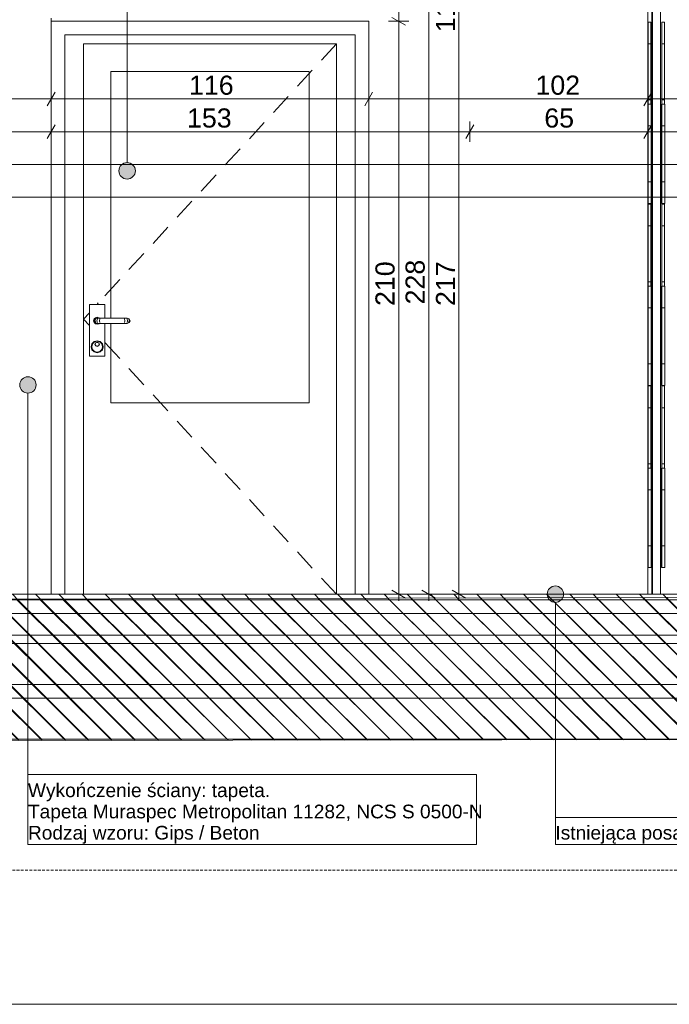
# Model space of a CAD drawing. Extents: x 180 to 9540, y 54 to 2910.
# Tile 5 of 82: x 4728 to 5915, y 60 to 1860. Entities that reach past the tile are written whole.
import ezdxf
from ezdxf.xclip import XClip

# ---------------------------------------------------------------- set-up
doc = ezdxf.new("R2010")
doc.units = 0
doc.header["$MEASUREMENT"] = 0
doc.header["$XCLIPFRAME"] = 0
doc.linetypes.add('Przerywana', pattern=[48, 24, -24])
doc.linetypes.add('Przerywana długa', pattern=[78, 50, -28])
for name, color, linetype in [('230-A Ściany działowe', 7, 'Continuous'), ('320-W Umeblowanie', 7, 'Continuous'), ('370-W Ścianka wygradzajaca', 7, 'Continuous'), ('399-W Wymiary i opisy', 7, 'Continuous'), ('460-K Stropy', 7, 'Continuous'), ('810-G Ogólne', 7, 'Continuous'), ('820-G Rysunki Obrazki', 7, 'Continuous'), ('824-G Wypełnienia RŚ', 7, 'Continuous'), ('840-G Znaczniki ogólne', 7, 'Continuous')]:
    doc.layers.add(name, color=color, linetype=linetype)
doc.styles.add('STYL_AUTOMATYCZNY_2', font='arial.ttf')
doc.styles.add('STYL_AUTOMATYCZNY_3', font='arial.ttf')
pattern_1 = [(135, (4248.05, 809.8), (21.2132, 21.2132), [])]

# ---------------------------------------------------------------- blocks, each defined once
blk = doc.blocks.new('Rysunek_2_2', base_point=(4248.1, 809.8))
at = {"layer": '460-K Stropy', "linetype": 'Continuous', "lineweight": 13}
h = blk.add_hatch(dxfattribs=at)
h.set_pattern_fill('Ściany_istniejące_0002', color=8, style=0, pattern_type=2)
h.set_pattern_definition(pattern_1)
h.paths.add_polyline_path([(5760.6, 809.8), (4133.6, 809.8), (4133.6, 799.8), (5760.6, 799.8)])
h = blk.add_hatch(dxfattribs=at)
h.set_pattern_fill('Ściany_istniejące_0002', color=8, style=0, pattern_type=2)
h.set_pattern_definition(pattern_1)
h.paths.add_polyline_path([(5760.6, 799.8), (4133.6, 799.8), (4133.6, 774.8), (5760.6, 774.8)])
h = blk.add_hatch(dxfattribs=at)
h.set_pattern_fill('Ściany_istniejące_0002', color=8, style=0, pattern_type=2)
h.set_pattern_definition(pattern_1)
h.paths.add_polyline_path([(5760.6, 809.8), (5760.6, 799.8), (8445.6, 799.8), (8445.6, 809.8)])
h = blk.add_hatch(dxfattribs=at)
h.set_pattern_fill('Ściany_istniejące_0002', color=8, style=0, pattern_type=2)
h.set_pattern_definition(pattern_1)
h.paths.add_polyline_path([(5760.6, 799.8), (5760.6, 774.8), (8445.6, 774.8), (8445.6, 799.8)])
h = blk.add_hatch(dxfattribs=at)
h.set_pattern_fill('Ściany_istniejące_0002', color=8, style=0, pattern_type=2)
h.set_pattern_definition(pattern_1)
h.paths.add_polyline_path([(5760.6, 774.8), (4133.6, 774.8), (4133.6, 734.8), (5760.6, 734.8)])
h = blk.add_hatch(dxfattribs=at)
h.set_pattern_fill('Ściany_istniejące_0002', color=8, style=0, pattern_type=2)
h.set_pattern_definition(pattern_1)
h.paths.add_polyline_path([(5760.6, 774.8), (5760.6, 734.8), (8445.6, 734.8), (8445.6, 774.8)])
h = blk.add_hatch(dxfattribs=at)
h.set_pattern_fill('Ściany_istniejące_0002', color=8, style=0, pattern_type=2)
h.set_pattern_definition(pattern_1)
h.paths.add_polyline_path([(5760.6, 734.8), (4133.6, 734.8), (4133.6, 719.8), (5760.6, 719.8)])
h = blk.add_hatch(dxfattribs=at)
h.set_pattern_fill('Ściany_istniejące_0002', color=8, style=0, pattern_type=2)
h.set_pattern_definition(pattern_1)
h.paths.add_polyline_path([(5760.6, 734.8), (5760.6, 719.8), (8445.6, 719.8), (8445.6, 734.8)])
h = blk.add_hatch(dxfattribs=at)
h.set_pattern_fill('Ściany_istniejące_0002', color=8, style=0, pattern_type=2)
h.set_pattern_definition(pattern_1)
h.paths.add_polyline_path([(5760.6, 719.8), (4133.6, 719.8), (4133.6, 719.5), (5760.6, 719.5)])
h = blk.add_hatch(dxfattribs=at)
h.set_pattern_fill('Ściany_istniejące_0002', color=8, style=0, pattern_type=2)
h.set_pattern_definition(pattern_1)
h.paths.add_polyline_path([(5760.6, 719.5), (4133.6, 719.5), (4133.6, 644.5), (5760.6, 644.5)])
h = blk.add_hatch(dxfattribs=at)
h.set_pattern_fill('Ściany_istniejące_0002', color=8, style=0, pattern_type=2)
h.set_pattern_definition(pattern_1)
h.paths.add_polyline_path([(5760.6, 719.8), (5760.6, 719.5), (8445.6, 719.5), (8445.6, 719.8)])
h = blk.add_hatch(dxfattribs=at)
h.set_pattern_fill('Ściany_istniejące_0002', color=8, style=0, pattern_type=2)
h.set_pattern_definition(pattern_1)
h.paths.add_polyline_path([(5760.6, 719.5), (5760.6, 644.5), (8445.6, 644.5), (8445.6, 719.5)])
h = blk.add_hatch(dxfattribs=at)
h.set_pattern_fill('Ściany_istniejące_0002', color=8, style=0, pattern_type=2)
h.set_pattern_definition(pattern_1)
h.paths.add_polyline_path([(5760.6, 644.5), (4133.6, 644.5), (4133.6, 619.5), (5760.6, 619.5)])
h = blk.add_hatch(dxfattribs=at)
h.set_pattern_fill('Ściany_istniejące_0002', color=8, style=0, pattern_type=2)
h.set_pattern_definition(pattern_1)
h.paths.add_polyline_path([(5760.6, 644.5), (5760.6, 619.5), (8445.6, 619.5), (8445.6, 644.5)])
h = blk.add_hatch(dxfattribs=at)
h.set_pattern_fill('Ściany_istniejące_0002', color=8, style=0, pattern_type=2)
h.set_pattern_definition(pattern_1)
h.paths.add_polyline_path([(5760.6, 619.5), (4133.6, 619.5), (4133.6, 544.5), (5760.6, 544.5)])
h = blk.add_hatch(dxfattribs=at)
h.set_pattern_fill('Ściany_istniejące_0002', color=8, style=0, pattern_type=2)
h.set_pattern_definition(pattern_1)
h.paths.add_polyline_path([(5760.6, 544.5), (8445.6, 544.5), (8445.6, 619.5), (5760.6, 619.5)])
at = {"layer": '820-G Rysunki Obrazki', "linetype": 'Continuous', "lineweight": 13}
for points in [[(4909.3, 1583.9), (4910.5, 1578.2), (4913.7, 1573.3), (4918.6, 1570), (4924.3, 1568.9), (4930.1, 1570), (4935, 1573.3), (4938.2, 1578.2), (4939.3, 1583.9), (4938.2, 1589.6), (4935, 1594.5), (4930.1, 1597.8), (4924.3, 1598.9), (4918.6, 1597.8), (4913.7, 1594.5), (4910.5, 1589.6)], [(4728.1, 1192.5), (4729.3, 1186.8), (4732.5, 1181.9), (4737.4, 1178.7), (4743.1, 1177.5), (4748.9, 1178.7), (4753.7, 1181.9), (4757, 1186.8), (4758.1, 1192.5), (4757, 1198.3), (4753.7, 1203.1), (4748.9, 1206.4), (4743.1, 1207.5), (4737.4, 1206.4), (4732.5, 1203.1), (4729.3, 1198.3)], [(5691.7, 809.9), (5692.9, 804.1), (5696.1, 799.3), (5701, 796), (5706.7, 794.9), (5712.5, 796), (5717.3, 799.3), (5720.6, 804.1), (5721.7, 809.9), (5720.6, 815.6), (5717.3, 820.5), (5712.5, 823.7), (5706.7, 824.9), (5701, 823.7), (5696.1, 820.5), (5692.9, 815.6)]]:
    blk.add_hatch(color=154, dxfattribs=at).paths.add_polyline_path(points)
at = {"layer": '824-G Wypełnienia RŚ', "linetype": 'Continuous', "lineweight": 13}
h = blk.add_hatch(dxfattribs=at)
h.set_pattern_fill('_Poza_zakresem_opracowan_3D', color=8, style=0, pattern_type=2)
h.set_pattern_definition([(135.1862, (6513.066, 584.212), (21.1263, 21.26408), [])])
h.paths.add_polyline_path([(8445.6, 809.8), (4133.7, 799.4), (4134.1, 541.6), (8557.2, 547), (8557.2, 1245.1), (8444.5, 1244.8)])
at = {"layer": '230-A Ściany działowe', "color": 7, "linetype": 'Continuous', "lineweight": 13, "ltscale": 0.5}
for p, q in [((5365.6, 1857.3), (4785.6, 1857.3)), ((5365.6, 809.8), (5365.6, 1857.3)), ((4810.6, 809.8), (4810.6, 1832.3)), ((4810.6, 1832.3), (5340.6, 1832.3)), ((5340.6, 1832.3), (5340.6, 809.8)), ((4844.6, 1765.8), (4844.6, 1815.8)), ((4844.6, 1815.8), (5306.6, 1815.8)), ((5306.6, 1815.8), (5279.5, 1786.3)), ((5306.6, 1815.8), (5306.6, 1765.8)), ((4844.6, 1159.8), (4844.6, 1765.8)), ((4894.6, 1765.8), (4894.6, 1314.8)), ((5256.6, 1765.8), (4894.6, 1765.8)), ((5262.6, 1767.9), (5235.5, 1738.5)), ((5256.6, 1159.8), (5256.6, 1765.8)), ((5306.6, 1765.8), (5306.6, 1159.8)), ((5218.6, 1720.1), (5191.6, 1690.6)), ((5174.6, 1672.2), (5147.6, 1642.7)), ((5130.7, 1624.3), (5103.6, 1594.9)), ((5086.7, 1576.4), (5059.6, 1547)), ((5042.7, 1528.6), (5015.7, 1499.1)), ((4998.8, 1480.7), (4971.7, 1451.2)), ((4954.8, 1432.8), (4927.7, 1403.4)), ((4910.8, 1385), (4883.8, 1355.5)), ((4855.3, 1339.8), (4883.8, 1339.8)), ((4855.3, 1244.8), (4855.3, 1339.8)), ((4871.6, 1342.3), (4869.3, 1339.8)), ((4883.8, 1339.8), (4883.8, 1314.8)), ((4855.3, 1324.5), (4844.6, 1312.8)), ((4863.9, 1313), (4866.3, 1315.4)), ((4864.4, 1312.8), (4866.6, 1315)), ((4866, 1313.3), (4869.6, 1314.8)), ((4866.3, 1315.4), (4869.6, 1316.3)), ((4866.6, 1315), (4869.6, 1315.8)), ((4869.6, 1316.3), (4872.8, 1315.4)), ((4869.6, 1315.8), (4872.6, 1315)), ((4869.6, 1314.8), (4870.3, 1314.8)), ((4870.3, 1314.8), (4872.5, 1314.8)), ((4872.5, 1314.8), (4875.7, 1314.8)), ((4872.6, 1315), (4872.7, 1314.8)), ((4872.8, 1315.4), (4873.4, 1314.8)), ((4875.7, 1314.8), (4879.6, 1314.8)), ((4879.6, 1314.8), (4914.6, 1314.8)), ((4914.6, 1314.8), (4918.4, 1314.8)), ((4918.4, 1314.8), (4921.6, 1314.8)), ((4921.6, 1314.8), (4923.8, 1314.8)), ((4923.8, 1314.8), (4924.6, 1314.8)), ((4928.1, 1313.3), (4924.6, 1314.8)), ((4855.3, 1301.1), (4844.6, 1312.8)), ((4863.1, 1309.8), (4863.9, 1313)), ((4863.9, 1306.5), (4863.1, 1309.8)), ((4863.6, 1309.8), (4864.4, 1312.8)), ((4864.4, 1306.8), (4863.6, 1309.8)), ((4866.3, 1304.2), (4863.9, 1306.5)), ((4866.6, 1304.6), (4864.4, 1306.8)), ((4864.6, 1309.8), (4866, 1313.3)), ((4866, 1306.3), (4864.6, 1309.8)), ((4865.6, 1309.8), (4867, 1313.3)), ((4867, 1306.3), (4865.6, 1309.8)), ((4869.6, 1304.8), (4866, 1306.3)), ((4869.6, 1303.3), (4866.3, 1304.2)), ((4869.6, 1303.8), (4866.6, 1304.6)), ((4868.9, 1309.8), (4869.9, 1313.3)), ((4869.9, 1306.3), (4868.9, 1309.8)), ((4869.6, 1304.8), (4870.3, 1304.8)), ((4872.6, 1304.6), (4869.6, 1303.8)), ((4872.8, 1304.2), (4869.6, 1303.3)), ((4870.3, 1304.8), (4872.5, 1304.8)), ((4872.5, 1304.8), (4875.7, 1304.8)), ((4872.7, 1304.8), (4872.6, 1304.6)), ((4873.4, 1304.8), (4872.8, 1304.2)), ((4873.8, 1309.8), (4874.3, 1313.3)), ((4874.3, 1306.3), (4873.8, 1309.8)), ((4875.7, 1304.8), (4879.6, 1304.8)), ((4879.6, 1304.8), (4914.6, 1304.8)), ((4883.8, 1304.8), (4883.8, 1244.8)), ((4894.6, 1304.8), (4894.6, 1159.8)), ((4914.6, 1304.8), (4918.4, 1304.8)), ((4918.4, 1304.8), (4921.6, 1304.8)), ((4920.3, 1309.8), (4919.8, 1313.3)), ((4919.8, 1306.3), (4920.3, 1309.8)), ((4921.6, 1304.8), (4923.8, 1304.8)), ((4923.8, 1304.8), (4924.6, 1304.8)), ((4925.2, 1309.8), (4924.2, 1313.3)), ((4924.2, 1306.3), (4925.2, 1309.8)), ((4924.6, 1304.8), (4928.1, 1306.3)), ((4928.5, 1309.8), (4927.1, 1313.3)), ((4927.1, 1306.3), (4928.5, 1309.8)), ((4929.6, 1309.8), (4928.1, 1313.3)), ((4928.1, 1306.3), (4929.6, 1309.8)), ((4858.6, 1262.3), (4860, 1267.8)), ((4860, 1256.8), (4858.6, 1262.3)), ((4859.6, 1262.3), (4860.9, 1267.3)), ((4860.9, 1257.3), (4859.6, 1262.3)), ((4860, 1267.8), (4864.1, 1271.8)), ((4860.9, 1267.3), (4864.6, 1271)), ((4864.1, 1271.8), (4869.6, 1273.3)), ((4864.6, 1271), (4869.6, 1272.3)), ((4865.6, 1266.8), (4866.7, 1269.6)), ((4866.7, 1264), (4865.6, 1266.8)), ((4866.1, 1266.8), (4867.1, 1269.3)), ((4867.1, 1264.3), (4866.1, 1266.8)), ((4866.7, 1269.6), (4869.6, 1270.8)), ((4869.6, 1262.8), (4866.7, 1264)), ((4867.1, 1269.3), (4869.6, 1270.3)), ((4869.6, 1263.3), (4867.1, 1264.3)), ((4869.6, 1273.3), (4875.1, 1271.8)), ((4869.6, 1272.3), (4874.6, 1271)), ((4869.6, 1270.8), (4872.4, 1269.6)), ((4869.6, 1270.3), (4872, 1269.3)), ((4872, 1264.3), (4869.6, 1263.3)), ((4872.4, 1264), (4869.6, 1262.8)), ((4872, 1269.3), (4873.1, 1266.8)), ((4873.1, 1266.8), (4872, 1264.3)), ((4872.4, 1269.6), (4873.6, 1266.8)), ((4873.6, 1266.8), (4872.4, 1264)), ((4874.6, 1271), (4878.2, 1267.3)), ((4875.1, 1271.8), (4879.1, 1267.8)), ((4878.2, 1267.3), (4879.6, 1262.3)), ((4879.6, 1262.3), (4878.2, 1257.3)), ((4879.1, 1267.8), (4880.6, 1262.3)), ((4880.6, 1262.3), (4879.1, 1256.8)), ((4910.8, 1240.6), (4883.8, 1270.1)), ((4883.8, 1244.8), (4855.3, 1244.8)), ((4864.1, 1252.8), (4860, 1256.8)), ((4864.6, 1253.6), (4860.9, 1257.3)), ((4869.6, 1251.3), (4864.1, 1252.8)), ((4869.6, 1252.3), (4864.6, 1253.6)), ((4874.6, 1253.6), (4869.6, 1252.3)), ((4875.1, 1252.8), (4869.6, 1251.3)), ((4878.2, 1257.3), (4874.6, 1253.6)), ((4879.1, 1256.8), (4875.1, 1252.8)), ((4954.8, 1192.8), (4927.7, 1222.2)), ((4998.8, 1144.9), (4971.7, 1174.4)), ((4844.6, 809.8), (4844.6, 1159.8)), ((4894.6, 1159.8), (5256.6, 1159.8)), ((5306.6, 1159.8), (5306.6, 809.8)), ((5042.7, 1097), (5015.7, 1126.5)), ((5086.7, 1049.2), (5059.6, 1078.6)), ((5130.7, 1001.3), (5103.6, 1030.7)), ((5174.6, 953.4), (5147.6, 982.9)), ((5218.6, 905.5), (5191.6, 935)), ((5262.6, 857.7), (5235.5, 887.1)), ((5306.6, 809.8), (5279.5, 839.3))]:
    blk.add_line(p, q, dxfattribs=at)
at = {"layer": '320-W Umeblowanie', "color": 94, "linetype": 'Continuous', "lineweight": 0, "ltscale": 0.5}
for p, q in [((5875.6, 809.8), (5875.6, 2149.7)), ((4785.6, 1863.2), (4785.6, 809.8))]:
    blk.add_line(p, q, dxfattribs=at)
at = {"layer": '370-W Ścianka wygradzajaca', "color": 94, "linetype": 'Continuous', "lineweight": 0, "ltscale": 0.5}
for p, q in [((5883.1, 809.8), (5883.1, 2149.7)), ((5883.5, 809.8), (5883.5, 2149.7)), ((5883.9, 809.8), (5883.9, 2149.7)), ((5898.9, 809.8), (5898.9, 2149.7))]:
    blk.add_line(p, q, dxfattribs=at)
at = {"layer": '370-W Ścianka wygradzajaca', "color": 150, "linetype": 'Continuous', "lineweight": 13, "ltscale": 0.5}
for p, q in [((5876, 1855.7), (5876, 1852.4)), ((5876, 1855.7), (5881, 1855.7)), ((5881, 1855.7), (5881, 1852.4)), ((5901, 1852.4), (5901, 1855.7)), ((5906, 1855.7), (5901, 1855.7)), ((5906, 1852.4), (5906, 1855.7)), ((5876, 1852.4), (5876, 1846.2)), ((5876, 1846.2), (5876, 1837.5)), ((5876, 1837.5), (5876, 1827.1)), ((5881, 1852.4), (5881, 1846.2)), ((5881, 1846.2), (5881, 1837.5)), ((5881, 1837.5), (5881, 1827.1)), ((5901, 1846.2), (5901, 1852.4)), ((5901, 1837.5), (5901, 1846.2)), ((5901, 1827.1), (5901, 1837.5)), ((5906, 1846.2), (5906, 1852.4)), ((5906, 1837.5), (5906, 1846.2)), ((5906, 1827.1), (5906, 1837.5)), ((5876, 1827.1), (5876, 1816)), ((5881, 1827.1), (5881, 1816)), ((5901, 1816), (5901, 1827.1)), ((5906, 1816), (5906, 1827.1)), ((5876, 1816), (5876, 1713.5)), ((5876, 1816), (5881, 1816)), ((5881, 1816), (5881, 1713.5)), ((5901, 1713.5), (5901, 1816)), ((5906, 1816), (5901, 1816)), ((5906, 1713.5), (5906, 1816)), ((5876, 1713.5), (5876, 1702.4)), ((5876, 1713.5), (5881, 1713.5)), ((5881, 1713.5), (5881, 1705.7)), ((5901, 1702.4), (5901, 1713.5)), ((5906, 1713.5), (5901, 1713.5)), ((5906, 1705.7), (5906, 1713.5)), ((5875.6, 1705.7), (5875.6, 1702.4)), ((5875.6, 1705.7), (5876, 1705.7)), ((5875.6, 1702.4), (5875.6, 1696.2)), ((5875.6, 1696.2), (5875.6, 1687.5)), ((5876, 1702.4), (5876, 1692.1)), ((5876.4, 1705.7), (5876.4, 1702.4)), ((5876.4, 1705.7), (5881.4, 1705.7)), ((5876.4, 1702.4), (5876.4, 1696.2)), ((5876.4, 1696.2), (5876.4, 1687.5)), ((5881.4, 1705.7), (5881.4, 1702.4)), ((5881.4, 1702.4), (5881.4, 1696.2)), ((5881.4, 1696.2), (5881.4, 1687.5)), ((5900.6, 1702.4), (5900.6, 1705.7)), ((5901, 1705.7), (5900.6, 1705.7)), ((5900.6, 1696.2), (5900.6, 1702.4)), ((5900.6, 1687.5), (5900.6, 1696.2)), ((5901, 1692.1), (5901, 1702.4)), ((5901.4, 1702.4), (5901.4, 1705.7)), ((5906.4, 1705.7), (5901.4, 1705.7)), ((5901.4, 1696.2), (5901.4, 1702.4)), ((5901.4, 1687.5), (5901.4, 1696.2)), ((5906.4, 1702.4), (5906.4, 1705.7)), ((5906.4, 1696.2), (5906.4, 1702.4)), ((5906.4, 1687.5), (5906.4, 1696.2)), ((5875.6, 1687.5), (5875.6, 1677.1)), ((5875.6, 1677.1), (5875.6, 1666)), ((5876, 1692.1), (5876, 1683.4)), ((5876, 1683.4), (5876, 1677.2)), ((5876, 1677.2), (5876, 1673.9)), ((5876.4, 1687.5), (5876.4, 1677.1)), ((5876.4, 1677.1), (5876.4, 1666)), ((5881.4, 1687.5), (5881.4, 1677.1)), ((5881.4, 1677.1), (5881.4, 1666)), ((5900.6, 1677.1), (5900.6, 1687.5)), ((5900.6, 1666), (5900.6, 1677.1)), ((5901, 1683.4), (5901, 1692.1)), ((5901, 1677.2), (5901, 1683.4)), ((5901, 1673.9), (5901, 1677.2)), ((5901.4, 1677.1), (5901.4, 1687.5)), ((5901.4, 1666), (5901.4, 1677.1)), ((5906.4, 1677.1), (5906.4, 1687.5)), ((5906.4, 1666), (5906.4, 1677.1)), ((5875.6, 1666), (5875.6, 1563.5)), ((5875.6, 1666), (5876.4, 1666)), ((5876, 1673.9), (5876.4, 1673.9)), ((5876.4, 1666), (5876.4, 1563.5)), ((5876.4, 1666), (5881.4, 1666)), ((5881.4, 1666), (5881.4, 1563.5)), ((5900.6, 1563.5), (5900.6, 1666)), ((5901.4, 1666), (5900.6, 1666)), ((5901.4, 1673.9), (5901, 1673.9)), ((5901.4, 1563.5), (5901.4, 1666)), ((5906.4, 1666), (5901.4, 1666)), ((5906.4, 1563.5), (5906.4, 1666)), ((5875.6, 1563.5), (5875.6, 1552.4)), ((5875.6, 1563.5), (5876.4, 1563.5)), ((5875.6, 1552.4), (5875.6, 1542.1)), ((5876.4, 1563.5), (5876.4, 1552.4)), ((5876.4, 1563.5), (5881.4, 1563.5)), ((5876.4, 1552.4), (5876.4, 1542.1)), ((5881.4, 1563.5), (5881.4, 1552.4)), ((5881.4, 1552.4), (5881.4, 1542.1)), ((5900.6, 1552.4), (5900.6, 1563.5)), ((5901.4, 1563.5), (5900.6, 1563.5)), ((5900.6, 1542.1), (5900.6, 1552.4)), ((5901.4, 1552.4), (5901.4, 1563.5)), ((5906.4, 1563.5), (5901.4, 1563.5)), ((5901.4, 1542.1), (5901.4, 1552.4)), ((5906.4, 1552.4), (5906.4, 1563.5)), ((5906.4, 1542.1), (5906.4, 1552.4)), ((5875.6, 1542.1), (5875.6, 1533.4)), ((5875.6, 1533.4), (5875.6, 1527.2)), ((5876.4, 1542.1), (5876.4, 1533.4)), ((5876.4, 1533.4), (5876.4, 1527.2)), ((5881.4, 1542.1), (5881.4, 1533.4)), ((5881.4, 1533.4), (5881.4, 1527.2)), ((5900.6, 1533.4), (5900.6, 1542.1)), ((5900.6, 1527.2), (5900.6, 1533.4)), ((5901.4, 1533.4), (5901.4, 1542.1)), ((5901.4, 1527.2), (5901.4, 1533.4)), ((5906.4, 1533.4), (5906.4, 1542.1)), ((5906.4, 1527.2), (5906.4, 1533.4)), ((5875.6, 1527.2), (5875.6, 1523.9)), ((5875.6, 1523.9), (5876.4, 1523.9)), ((5876, 1523.1), (5876, 1519.8)), ((5876, 1523.1), (5881, 1523.1)), ((5876, 1519.8), (5876, 1513.6)), ((5876, 1513.6), (5876, 1504.9)), ((5876.4, 1527.2), (5876.4, 1523.9)), ((5876.4, 1523.9), (5881.4, 1523.9)), ((5881, 1523.1), (5881, 1519.8)), ((5881, 1519.8), (5881, 1513.6)), ((5881, 1513.6), (5881, 1504.9)), ((5881.4, 1527.2), (5881.4, 1523.9)), ((5900.6, 1523.9), (5900.6, 1527.2)), ((5901.4, 1523.9), (5900.6, 1523.9)), ((5901, 1519.8), (5901, 1523.1)), ((5906, 1523.1), (5901, 1523.1)), ((5901, 1513.6), (5901, 1519.8)), ((5901, 1504.9), (5901, 1513.6)), ((5901.4, 1523.9), (5901.4, 1527.2)), ((5906.4, 1523.9), (5901.4, 1523.9)), ((5906, 1519.8), (5906, 1523.1)), ((5906, 1513.6), (5906, 1519.8)), ((5906, 1504.9), (5906, 1513.6)), ((5906.4, 1523.9), (5906.4, 1527.2)), ((5876, 1504.9), (5876, 1494.5)), ((5876, 1494.5), (5876, 1483.4)), ((5881, 1504.9), (5881, 1494.5)), ((5881, 1494.5), (5881, 1483.4)), ((5901, 1494.5), (5901, 1504.9)), ((5901, 1483.4), (5901, 1494.5)), ((5906, 1494.5), (5906, 1504.9)), ((5906, 1483.4), (5906, 1494.5)), ((5876, 1483.4), (5876, 1380.9)), ((5876, 1483.4), (5881, 1483.4)), ((5881, 1483.4), (5881, 1380.9)), ((5901, 1380.9), (5901, 1483.4)), ((5906, 1483.4), (5901, 1483.4)), ((5906, 1380.9), (5906, 1483.4)), ((5875.6, 1373.1), (5875.6, 1369.8)), ((5875.6, 1373.1), (5876, 1373.1)), ((5875.6, 1369.8), (5875.6, 1363.6)), ((5876, 1380.9), (5876, 1369.8)), ((5876, 1380.9), (5881, 1380.9)), ((5876, 1369.8), (5876, 1359.5)), ((5876.4, 1373.1), (5876.4, 1369.8)), ((5876.4, 1373.1), (5881.4, 1373.1)), ((5876.4, 1369.8), (5876.4, 1363.6)), ((5881, 1380.9), (5881, 1373.1)), ((5881.4, 1373.1), (5881.4, 1369.8)), ((5881.4, 1369.8), (5881.4, 1363.6)), ((5900.6, 1369.8), (5900.6, 1373.1)), ((5901, 1373.1), (5900.6, 1373.1)), ((5900.6, 1363.6), (5900.6, 1369.8)), ((5901, 1369.8), (5901, 1380.9)), ((5906, 1380.9), (5901, 1380.9)), ((5901, 1359.5), (5901, 1369.8)), ((5901.4, 1369.8), (5901.4, 1373.1)), ((5906.4, 1373.1), (5901.4, 1373.1)), ((5901.4, 1363.6), (5901.4, 1369.8)), ((5906, 1373.1), (5906, 1380.9)), ((5906.4, 1369.8), (5906.4, 1373.1)), ((5906.4, 1363.6), (5906.4, 1369.8)), ((5875.6, 1363.6), (5875.6, 1354.9)), ((5875.6, 1354.9), (5875.6, 1344.5)), ((5876, 1359.5), (5876, 1350.8)), ((5876, 1350.8), (5876, 1344.6)), ((5876.4, 1363.6), (5876.4, 1354.9)), ((5876.4, 1354.9), (5876.4, 1344.5)), ((5881.4, 1363.6), (5881.4, 1354.9)), ((5881.4, 1354.9), (5881.4, 1344.5)), ((5900.6, 1354.9), (5900.6, 1363.6)), ((5900.6, 1344.5), (5900.6, 1354.9)), ((5901, 1350.8), (5901, 1359.5)), ((5901, 1344.6), (5901, 1350.8)), ((5901.4, 1354.9), (5901.4, 1363.6)), ((5901.4, 1344.5), (5901.4, 1354.9)), ((5906.4, 1354.9), (5906.4, 1363.6)), ((5906.4, 1344.5), (5906.4, 1354.9)), ((5875.6, 1344.5), (5875.6, 1333.4)), ((5875.6, 1333.4), (5875.6, 1230.9)), ((5875.6, 1333.4), (5876.4, 1333.4)), ((5876, 1344.6), (5876, 1341.3)), ((5876, 1341.3), (5876.4, 1341.3)), ((5876.4, 1344.5), (5876.4, 1333.4)), ((5876.4, 1333.4), (5876.4, 1230.9)), ((5876.4, 1333.4), (5881.4, 1333.4)), ((5881.4, 1344.5), (5881.4, 1333.4)), ((5881.4, 1333.4), (5881.4, 1230.9)), ((5900.6, 1333.4), (5900.6, 1344.5)), ((5900.6, 1230.9), (5900.6, 1333.4)), ((5901.4, 1333.4), (5900.6, 1333.4)), ((5901, 1341.3), (5901, 1344.6)), ((5901.4, 1341.3), (5901, 1341.3)), ((5901.4, 1333.4), (5901.4, 1344.5)), ((5901.4, 1230.9), (5901.4, 1333.4)), ((5906.4, 1333.4), (5901.4, 1333.4)), ((5906.4, 1333.4), (5906.4, 1344.5)), ((5906.4, 1230.9), (5906.4, 1333.4)), ((5875.6, 1230.9), (5875.6, 1219.8)), ((5875.6, 1230.9), (5876.4, 1230.9)), ((5876.4, 1230.9), (5876.4, 1219.8)), ((5876.4, 1230.9), (5881.4, 1230.9)), ((5881.4, 1230.9), (5881.4, 1219.8)), ((5900.6, 1219.8), (5900.6, 1230.9)), ((5901.4, 1230.9), (5900.6, 1230.9)), ((5901.4, 1219.8), (5901.4, 1230.9)), ((5906.4, 1230.9), (5901.4, 1230.9)), ((5906.4, 1219.8), (5906.4, 1230.9)), ((5875.6, 1219.8), (5875.6, 1209.5)), ((5875.6, 1209.5), (5875.6, 1200.8)), ((5876.4, 1219.8), (5876.4, 1209.5)), ((5876.4, 1209.5), (5876.4, 1200.8)), ((5881.4, 1219.8), (5881.4, 1209.5)), ((5881.4, 1209.5), (5881.4, 1200.8)), ((5900.6, 1209.5), (5900.6, 1219.8)), ((5900.6, 1200.8), (5900.6, 1209.5)), ((5901.4, 1209.5), (5901.4, 1219.8)), ((5901.4, 1200.8), (5901.4, 1209.5)), ((5906.4, 1209.5), (5906.4, 1219.8)), ((5906.4, 1200.8), (5906.4, 1209.5)), ((5875.6, 1200.8), (5875.6, 1194.6)), ((5875.6, 1194.6), (5875.6, 1191.3)), ((5875.6, 1191.3), (5876.4, 1191.3)), ((5876, 1190.5), (5876, 1187.2)), ((5876, 1190.5), (5881, 1190.5)), ((5876.4, 1200.8), (5876.4, 1194.6)), ((5876.4, 1194.6), (5876.4, 1191.3)), ((5876.4, 1191.3), (5881.4, 1191.3)), ((5881, 1190.5), (5881, 1187.2)), ((5881.4, 1200.8), (5881.4, 1194.6)), ((5881.4, 1194.6), (5881.4, 1191.3)), ((5900.6, 1194.6), (5900.6, 1200.8)), ((5900.6, 1191.3), (5900.6, 1194.6)), ((5901.4, 1191.3), (5900.6, 1191.3)), ((5901, 1187.2), (5901, 1190.5)), ((5906, 1190.5), (5901, 1190.5)), ((5901.4, 1194.6), (5901.4, 1200.8)), ((5901.4, 1191.3), (5901.4, 1194.6)), ((5906.4, 1191.3), (5901.4, 1191.3)), ((5906, 1187.2), (5906, 1190.5)), ((5906.4, 1194.6), (5906.4, 1200.8)), ((5906.4, 1191.3), (5906.4, 1194.6)), ((5876, 1187.2), (5876, 1181)), ((5876, 1181), (5876, 1172.3)), ((5876, 1172.3), (5876, 1161.9)), ((5881, 1187.2), (5881, 1181)), ((5881, 1181), (5881, 1172.3)), ((5881, 1172.3), (5881, 1161.9)), ((5901, 1181), (5901, 1187.2)), ((5901, 1172.3), (5901, 1181)), ((5901, 1161.9), (5901, 1172.3)), ((5906, 1181), (5906, 1187.2)), ((5906, 1172.3), (5906, 1181)), ((5906, 1161.9), (5906, 1172.3)), ((5876, 1161.9), (5876, 1150.8)), ((5881, 1161.9), (5881, 1150.8)), ((5901, 1150.8), (5901, 1161.9)), ((5906, 1150.8), (5906, 1161.9)), ((5876, 1150.8), (5876, 1048.3)), ((5876, 1150.8), (5881, 1150.8)), ((5881, 1150.8), (5881, 1048.3)), ((5901, 1048.3), (5901, 1150.8)), ((5906, 1150.8), (5901, 1150.8)), ((5906, 1048.3), (5906, 1150.8)), ((5876, 1048.3), (5876, 1037.2)), ((5876, 1048.3), (5881, 1048.3)), ((5881, 1048.3), (5881, 1040.5)), ((5901, 1037.2), (5901, 1048.3)), ((5906, 1048.3), (5901, 1048.3)), ((5906, 1040.5), (5906, 1048.3)), ((5875.6, 1040.5), (5875.6, 1037.2)), ((5875.6, 1040.5), (5876, 1040.5)), ((5875.6, 1037.2), (5875.6, 1031)), ((5875.6, 1031), (5875.6, 1022.3)), ((5876, 1037.2), (5876, 1026.9)), ((5876, 1026.9), (5876, 1018.2)), ((5876.4, 1040.5), (5876.4, 1037.2)), ((5876.4, 1040.5), (5881.4, 1040.5)), ((5876.4, 1037.2), (5876.4, 1031)), ((5876.4, 1031), (5876.4, 1022.3)), ((5881.4, 1040.5), (5881.4, 1037.2)), ((5881.4, 1037.2), (5881.4, 1031)), ((5881.4, 1031), (5881.4, 1022.3)), ((5900.6, 1037.2), (5900.6, 1040.5)), ((5901, 1040.5), (5900.6, 1040.5)), ((5900.6, 1031), (5900.6, 1037.2)), ((5900.6, 1022.3), (5900.6, 1031)), ((5901, 1026.9), (5901, 1037.2)), ((5901, 1018.2), (5901, 1026.9)), ((5901.4, 1037.2), (5901.4, 1040.5)), ((5906.4, 1040.5), (5901.4, 1040.5)), ((5901.4, 1031), (5901.4, 1037.2)), ((5901.4, 1022.3), (5901.4, 1031)), ((5906.4, 1037.2), (5906.4, 1040.5)), ((5906.4, 1031), (5906.4, 1037.2)), ((5906.4, 1022.3), (5906.4, 1031)), ((5875.6, 1022.3), (5875.6, 1011.9)), ((5875.6, 1011.9), (5875.6, 1000.8)), ((5876, 1018.2), (5876, 1012)), ((5876, 1012), (5876, 1008.7)), ((5876, 1008.7), (5876.4, 1008.7)), ((5876.4, 1022.3), (5876.4, 1011.9)), ((5876.4, 1011.9), (5876.4, 1000.8)), ((5881.4, 1022.3), (5881.4, 1011.9)), ((5881.4, 1011.9), (5881.4, 1000.8)), ((5900.6, 1011.9), (5900.6, 1022.3)), ((5900.6, 1000.8), (5900.6, 1011.9)), ((5901, 1012), (5901, 1018.2)), ((5901, 1008.7), (5901, 1012)), ((5901.4, 1008.7), (5901, 1008.7)), ((5901.4, 1011.9), (5901.4, 1022.3)), ((5901.4, 1000.8), (5901.4, 1011.9)), ((5906.4, 1011.9), (5906.4, 1022.3)), ((5906.4, 1000.8), (5906.4, 1011.9)), ((5875.6, 1000.8), (5875.6, 898.3)), ((5875.6, 1000.8), (5876.4, 1000.8)), ((5876.4, 1000.8), (5876.4, 898.3)), ((5876.4, 1000.8), (5881.4, 1000.8)), ((5881.4, 1000.8), (5881.4, 898.3)), ((5900.6, 898.3), (5900.6, 1000.8)), ((5901.4, 1000.8), (5900.6, 1000.8)), ((5901.4, 898.3), (5901.4, 1000.8)), ((5906.4, 1000.8), (5901.4, 1000.8)), ((5906.4, 898.3), (5906.4, 1000.8)), ((5875.6, 898.3), (5875.6, 887.2)), ((5875.6, 898.3), (5876.4, 898.3)), ((5875.6, 887.2), (5875.6, 876.9)), ((5876.4, 898.3), (5876.4, 887.2)), ((5876.4, 898.3), (5881.4, 898.3)), ((5876.4, 887.2), (5876.4, 876.9)), ((5881.4, 898.3), (5881.4, 887.2)), ((5881.4, 887.2), (5881.4, 876.9)), ((5900.6, 887.2), (5900.6, 898.3)), ((5901.4, 898.3), (5900.6, 898.3)), ((5900.6, 876.9), (5900.6, 887.2)), ((5901.4, 887.2), (5901.4, 898.3)), ((5906.4, 898.3), (5901.4, 898.3)), ((5901.4, 876.9), (5901.4, 887.2)), ((5906.4, 887.2), (5906.4, 898.3)), ((5906.4, 876.9), (5906.4, 887.2)), ((5875.6, 876.9), (5875.6, 868.2)), ((5875.6, 868.2), (5875.6, 862)), ((5876.4, 876.9), (5876.4, 868.2)), ((5876.4, 868.2), (5876.4, 862)), ((5881.4, 876.9), (5881.4, 868.2)), ((5881.4, 868.2), (5881.4, 862)), ((5900.6, 868.2), (5900.6, 876.9)), ((5900.6, 862), (5900.6, 868.2)), ((5901.4, 868.2), (5901.4, 876.9)), ((5901.4, 862), (5901.4, 868.2)), ((5906.4, 868.2), (5906.4, 876.9)), ((5906.4, 862), (5906.4, 868.2)), ((5875.6, 862), (5875.6, 858.7)), ((5875.6, 858.7), (5876.4, 858.7)), ((5876.4, 862), (5876.4, 858.7)), ((5876.4, 858.7), (5881.4, 858.7)), ((5881.4, 862), (5881.4, 858.7)), ((5900.6, 858.7), (5900.6, 862)), ((5901.4, 858.7), (5900.6, 858.7)), ((5901.4, 858.7), (5901.4, 862)), ((5906.4, 858.7), (5901.4, 858.7)), ((5906.4, 858.7), (5906.4, 862))]:
    blk.add_line(p, q, dxfattribs=at)
at = {"layer": '399-W Wymiary i opisy', "color": 154, "linetype": 'Continuous', "lineweight": 13, "ltscale": 0.5}
for p, q in [((5420.4, 1857.3), (5420.4, 1949.7)), ((5475.4, 809.8), (5475.4, 1949.7)), ((5530.4, 809.8), (5530.4, 1894.7)), ((5439.2, 1857.3), (5401.7, 1857.3)), ((5407.9, 1864.5), (5432.9, 1850.1)), ((5420.4, 809.8), (5420.4, 1857.3)), ((4785.6, 1696.7), (4785.6, 1734.2)), ((5365.6, 1696.7), (5365.6, 1734.2)), ((5875.6, 1696.7), (5875.6, 1734.2)), ((4189.1, 1715.5), (4785.6, 1715.5)), ((4792.8, 1728), (4778.3, 1703)), ((4785.6, 1715.5), (5365.6, 1715.5)), ((5372.8, 1728), (5358.3, 1703)), ((5365.6, 1715.5), (5875.6, 1715.5)), ((5882.8, 1728), (5868.3, 1703)), ((5875.6, 1715.5), (6115.6, 1715.5)), ((4792.8, 1668), (4778.3, 1643)), ((4785.6, 1636.7), (4785.6, 1674.2)), ((5557.8, 1668), (5543.3, 1643)), ((5550.6, 1636.7), (5550.6, 1674.2)), ((5882.8, 1668), (5868.3, 1643)), ((5875.6, 1636.7), (5875.6, 1674.2)), ((4189.1, 1655.5), (4785.6, 1655.5)), ((4785.6, 1655.5), (5550.6, 1655.5)), ((5550.6, 1655.5), (5875.6, 1655.5)), ((5875.6, 1655.5), (6115.6, 1655.5)), ((4189.1, 1595.5), (8445.6, 1595.5)), ((4147.8, 1535.5), (8445.6, 1535.5)), ((5407.9, 817), (5432.9, 802.6)), ((5462.9, 817), (5487.9, 802.6)), ((5517.9, 817), (5542.9, 802.6)), ((5439.2, 809.8), (5401.7, 809.8)), ((5420.4, 797.6), (5420.4, 809.8)), ((5494.2, 809.8), (5456.7, 809.8)), ((5475.4, 797.6), (5475.4, 809.8)), ((5549.2, 809.8), (5511.7, 809.8)), ((5530.4, 797.6), (5530.4, 809.8))]:
    blk.add_line(p, q, dxfattribs=at)
at = {"layer": '460-K Stropy', "color": 7, "linetype": 'Continuous', "lineweight": 13, "ltscale": 0.5}
for p, q in [((5760.6, 799.8), (4133.6, 799.8)), ((5760.6, 809.8), (4270.6, 809.8)), ((8445.6, 809.8), (5760.6, 809.8)), ((8445.6, 799.8), (5760.6, 799.8)), ((5760.6, 774.8), (4133.6, 774.8)), ((8445.6, 774.8), (5760.6, 774.8)), ((5760.6, 734.8), (4133.6, 734.8)), ((8445.6, 734.8), (5760.6, 734.8)), ((5760.6, 719.5), (4133.6, 719.5)), ((8445.6, 719.5), (5760.6, 719.5)), ((5760.6, 644.5), (4133.6, 644.5)), ((8445.6, 644.5), (5760.6, 644.5)), ((5760.6, 619.5), (4133.6, 619.5)), ((8445.6, 619.5), (5760.6, 619.5)), ((5760.6, 544.5), (4133.6, 544.5)), ((8445.6, 544.5), (5760.6, 544.5))]:
    blk.add_line(p, q, dxfattribs=at)
at = {"layer": '460-K Stropy', "color": 7, "linetype": 'Przerywana', "lineweight": 13, "ltscale": 0.5}
for p, q in [((5760.6, 719.8), (4133.6, 719.8)), ((8445.6, 719.8), (5760.6, 719.8))]:
    blk.add_line(p, q, dxfattribs=at)
at = {"layer": '820-G Rysunki Obrazki', "color": 154, "linetype": 'Continuous', "lineweight": 13, "ltscale": 0.5}
for p, q in [((4924.3, 1598.9), (4924.3, 2397.9)), ((4743.1, 1177.5), (4743.1, 352.4)), ((5706.7, 794.9), (5706.7, 352.4)), ((5562.5, 480.2), (4743.1, 480.2)), ((4743.1, 480.2), (4743.1, 352.4)), ((5562.5, 352.4), (5562.5, 480.2)), ((6017.9, 401.7), (5706.7, 401.7)), ((5706.7, 401.7), (5706.7, 352.4)), ((4743.1, 352.4), (5562.5, 352.4)), ((4743.1, 352.4), (5562.5, 352.4)), ((5706.7, 352.4), (6017.9, 352.4)), ((5706.7, 352.4), (6017.9, 352.4))]:
    blk.add_line(p, q, dxfattribs=at)
for centre in [(4924.3, 1583.9), (4743.1, 1192.5), (5706.7, 809.9)]:
    blk.add_circle(centre, 15, dxfattribs=at)
at = {"layer": '824-G Wypełnienia RŚ', "color": 7, "linetype": 'Continuous', "lineweight": 13, "ltscale": 0.5, "flags": 128}
blk.add_lwpolyline([(8557.2, 1245.1), (8444.5, 1244.8), (8445.6, 809.8), (4133.7, 799.4), (4134.1, 541.6), (8557.2, 547)], dxfattribs=at)
at = {"layer": '399-W Wymiary i opisy', "color": 154, "linetype": 'Continuous', "lineweight": 13, "char_height": 35, "attachment_point": 7, "rotation": 90, "style": 'STYL_AUTOMATYCZNY_2'}
for s, insert, width in [('\\A1;{\\pql;\\fArial|b0|i0|c238|p0;\\W1.000000;11}', (5523.4, 1837.6), 49.828), ('\\A1;{\\pql;\\fArial|b0|i0|c238|p0;\\W1.000000;210}', (5413.4, 1336.8), 80.086), ('\\A1;{\\pql;\\fArial|b0|i0|c238|p0;\\W1.000000;228}', (5468.4, 1339.7), 80.086), ('\\A1;{\\pql;\\fArial|b0|i0|c238|p0;\\W1.000000;217}', (5523.4, 1336.8), 80.086)]:
    blk.add_mtext(s, dxfattribs=dict(at, insert=insert, width=width))
at = {"layer": '399-W Wymiary i opisy', "color": 154, "linetype": 'Continuous', "lineweight": 13, "char_height": 35, "attachment_point": 7, "style": 'STYL_AUTOMATYCZNY_2'}
for s, insert, width in [('\\A1;{\\pql;\\fArial|b0|i0|c238|p0;\\W1.000000;116}', (5037.3, 1722.5), 76.524), ('\\A1;{\\pql;\\fArial|b0|i0|c238|p0;\\W1.000000;102}', (5670.3, 1722.5), 80.086), ('\\A1;{\\pql;\\fArial|b0|i0|c238|p0;\\W1.000000;153}', (5033.7, 1662.5), 80.086), ('\\A1;{\\pql;\\fArial|b0|i0|c238|p0;\\W1.000000;65}', (5686.4, 1662.5), 53.391)]:
    blk.add_mtext(s, dxfattribs=dict(at, insert=insert, width=width))
at = {"layer": '820-G Rysunki Obrazki', "color": 154, "linetype": 'Continuous', "lineweight": 13, "insert": (4743.1, 353.7), "char_height": 25, "attachment_point": 7, "line_spacing_factor": 0.930743, "style": 'STYL_AUTOMATYCZNY_3'}
blk.add_mtext('\\A1;{\\pql;\\fArial|b0|i0|c238|p0;\\W1.000000;Wykończenie ściany: tapeta.\\P\\pql;\\fArial|b0|i0|c238|p0;\\W1.000000;Tapeta \\fArial|b0|i0|c238|p0;\\W1.000000;Muraspec \\fArial|b0|i0|c238|p0;\\W1.000000;Metropolitan 11282, NCS S 0500-N\\P\\pql;\\fArial|b0|i0|c238|p0;\\W1.000000;Rodzaj wzoru: Gips / Beton}', dxfattribs=at)
at = {"layer": '820-G Rysunki Obrazki', "color": 154, "linetype": 'Continuous', "lineweight": 13, "insert": (5706.7, 353.7), "char_height": 25, "attachment_point": 7, "style": 'STYL_AUTOMATYCZNY_3'}
blk.add_mtext('\\A1;{\\pql;\\fArial|b0|i0|c238|p0;\\W1.000000;Istniejąc\\fArial|b0|i0|c238|p0;\\W1.000000;a posadzka}', dxfattribs=at)

msp = doc.modelspace()

# ---------------------------------------------------------------- linework, layer by layer
at = {"layer": '810-G Ogólne', "color": 7, "linetype": 'Continuous', "lineweight": 13, "ltscale": 0.1}
msp.add_line((8540, 60), (180, 60), dxfattribs=at)
at = {"layer": '840-G Znaczniki ogólne', "color": 8, "linetype": 'Przerywana długa', "lineweight": 13, "ltscale": 0.1}
msp.add_lwpolyline([(4133.6, 2650), (8557.2, 2650), (8557.2, 305.1), (4133.6, 305.1)], close=True, dxfattribs=at)

# ---------------------------------------------------------------- block references
at = {"layer": '820-G Rysunki Obrazki', "color": 7, "linetype": 'Continuous', "lineweight": 13, "ltscale": 0.1}
ref = msp.add_blockref('Rysunek_2_2', (4248.1, 809.8), dxfattribs=at)
XClip(ref).set_block_clipping_path([(4133.6196216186, 305.1003815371), (8557.1514411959, 2650.020916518)])

doc.saveas('drawing.dxf')
